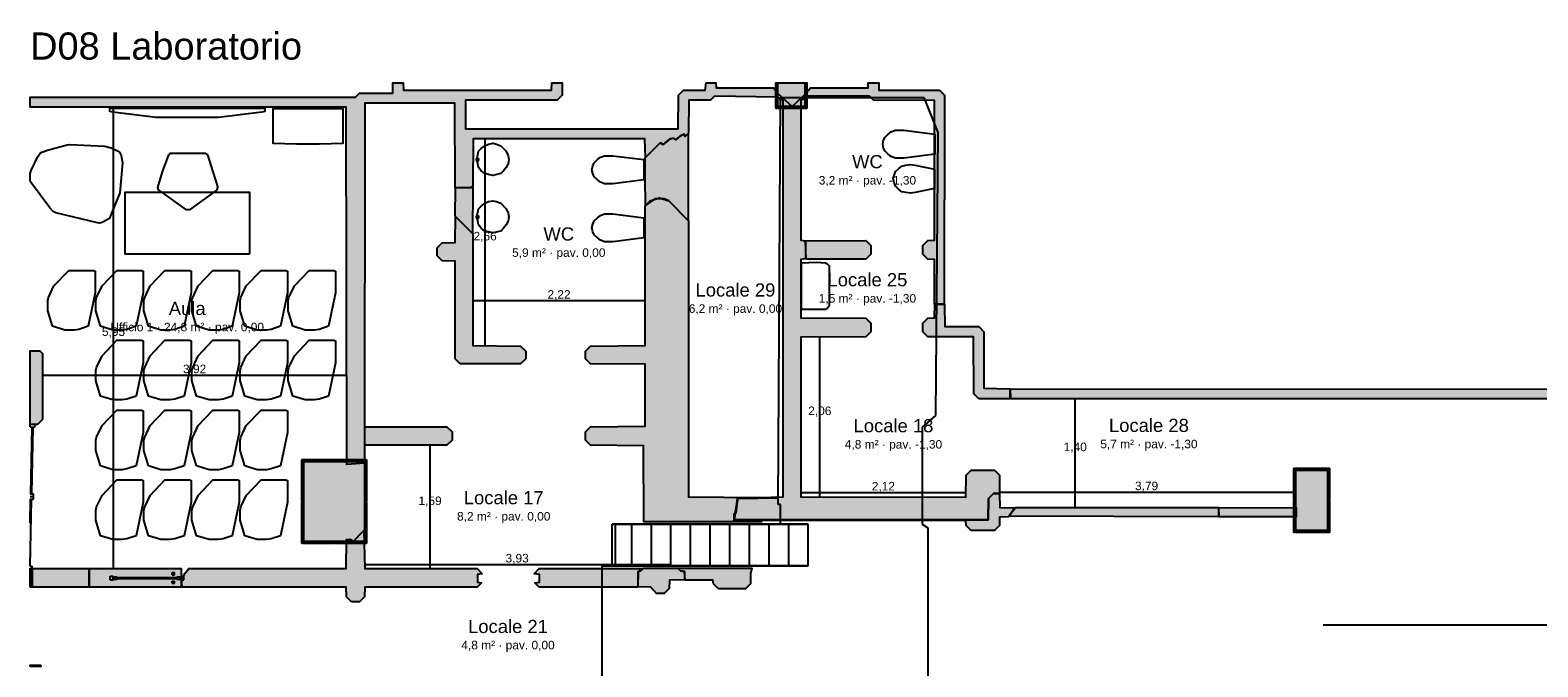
# Model space of a CAD drawing. Header units: millimetres. Extents: x -18533 to 137888, y -83624 to 7711.
# Tile 31 of 40: x 107475 to 126918, y -30991 to -22782. Entities that reach past the tile are written whole.
import ezdxf
from ezdxf.enums import TextEntityAlignment as Align

# ---------------------------------------------------------------- set-up
doc = ezdxf.new("R2010")
doc.units = ezdxf.units.MM
for name, color, linetype in [('A-ARREDI', 9, 'Continuous'), ('A-MISURE', 40, 'Continuous'), ('A-MURI-ESISTENTI', 7, 'Continuous'), ('A-MURI-NUOVI', 40, 'Continuous'), ('A-PARETI-VETRATE', 5, 'Continuous'), ('A-PILASTRI', 8, 'Continuous'), ('A-SCALE', 8, 'Continuous'), ('A-SOPPALCO-PROIEZIONE', 8, 'Continuous'), ('A-TESTI', 7, 'Continuous')]:
    doc.layers.add(name, color=color, linetype=linetype)
doc.styles.add('VISIO', font='arial.ttf')

msp = doc.modelspace()

# ---------------------------------------------------------------- hatches: boundary and pattern name
at = {"layer": 'A-MURI-ESISTENTI'}
for points in [[(112955, -24810), (112950, -23725), (111790, -23725), (111785, -28367), (111560, -28382), (111550, -23775), (107475, -23775), (107475, -23645), (111670, -23645), (111720, -23595), (112150, -23595), (112154, -23462), (112287, -23462), (112290, -23555), (114200, -23555), (114203, -23462), (114335, -23462), (114335, -23620), (114270, -23685), (113090, -23685), (113090, -24055), (115830, -24055), (115835, -23620), (115900, -23555), (116180, -23555), (116192, -23462), (116317, -23462), (116320, -23525), (117060, -23525), (117115, -23600), (117110, -23645), (116300, -23635), (116250, -23685), (115970, -23685), (115965, -24110), (115920, -24155), (115909, -24122), (115860, -24145), (115800, -24195), (115770, -24175), (115730, -24185), (115640, -24255), (115600, -24235), (115410, -24425), (115400, -24185), (113190, -24185), (113185, -24800), (113150, -24815), (112955, -24810)], [(119135, -26310), (119135, -25740), (119050, -25735), (118985, -25670), (118985, -25560), (119050, -25495), (119135, -25490), (119135, -23690), (118350, -23685), (118300, -23635), (117500, -23635), (117480, -23655), (117458, -23622), (117540, -23525), (118280, -23525), (118283, -23462), (118419, -23462), (118420, -23555), (119200, -23555), (119265, -23620), (119260, -26315), (119135, -26310)], [(116555, -29090), (116567, -29014), (116575, -29010), (116587, -28892), (116599, -28820), (117115, -28810), (116876, -28808), (117185, -28800), (117185, -23690), (117115, -23650), (117120, -23605), (117300, -23765), (117458, -23622), (117475, -23660), (117415, -23690), (117415, -25490), (117475, -25500), (117475, -25730), (117415, -25740), (117415, -26490), (118250, -26495), (118315, -26560), (118315, -26670), (118250, -26735), (117415, -26740), (117415, -28800), (119540, -28805), (119545, -28520), (119610, -28455), (119910, -28455), (119975, -28520), (119975, -28750), (119900, -28755), (119835, -28820), (119830, -29095), (116555, -29090)], [(116600, -28815), (116599, -28820), (116595, -28820), (116587, -28892), (116567, -29014), (116555, -29020), (116555, -29090), (116555, -29100), (116535, -29120), (115388, -29120), (115385, -28140), (114700, -28135), (114635, -28070), (114635, -27960), (114700, -27895), (115405, -27890), (115405, -27090), (114700, -27085), (114635, -27020), (114635, -26920), (114700, -26855), (115405, -26850), (115405, -25050), (115470, -24985), (115590, -24945), (115710, -24985), (115965, -25240), (115965, -28800), (116876, -28808), (116600, -28815)], [(113020, -27085), (112955, -27020), (112955, -25760), (112790, -25755), (112725, -25690), (112725, -25590), (112790, -25525), (112955, -25520), (112960, -25185), (113185, -25410), (113185, -26850), (113800, -26855), (113865, -26920), (113865, -27020), (113800, -27085), (113020, -27085)], [(117480, -25735), (117475, -25500), (118250, -25495), (118315, -25560), (118315, -25670), (118250, -25735), (117480, -25735)], [(119710, -27535), (119645, -27470), (119640, -26735), (119050, -26735), (118985, -26670), (118985, -26560), (119050, -26495), (119135, -26490), (119140, -26315), (119265, -26320), (119270, -26605), (119710, -26605), (119775, -26670), (119775, -27400), (120110, -27405), (120110, -27535), (119710, -27535)], [(107475, -27865), (107475, -26915), (107600, -26915), (107635, -26950), (107635, -27800), (107570, -27865), (107475, -27865)], [(132480, -27535), (132475, -27770), (132410, -27835), (131710, -27835), (131645, -27770), (131640, -27535), (120120, -27535), (120115, -27410), (131710, -27405), (131775, -27470), (131780, -27705), (132340, -27705), (132345, -27470), (132410, -27405), (132525, -27405), (132525, -27535), (132480, -27535)], [(111790, -28135), (111790, -27895), (112850, -27895), (112915, -27960), (112915, -28070), (112850, -28135), (111790, -28135)], [(119835, -28820), (119900, -28755), (119975, -28760), (119980, -28935), (120175, -28940), (120090, -29055), (119975, -29060), (119975, -29170), (119910, -29235), (119610, -29235), (119545, -29170), (119540, -29105), (116910, -29105), (116907, -29120), (116535, -29120), (116555, -29110), (116555, -29100), (116560, -29095), (119830, -29095), (119835, -28820)], [(116587, -28892), (116575, -29010), (116567, -29014), (116587, -28892)], [(116587, -28892), (116595, -28820), (116599, -28820), (116587, -28892)], [(116876, -28808), (117115, -28810), (116599, -28820), (116600, -28815), (116876, -28808)], [(122810, -29055), (122805, -28940), (123800, -28935), (123800, -29055), (122810, -29055)], [(116555, -29100), (116555, -29110), (116535, -29120), (116555, -29100)], [(116555, -29090), (116555, -29020), (116567, -29014), (116555, -29090)], [(119830, -29095), (116560, -29095), (116555, -29100), (116555, -29090), (119830, -29095)], [(111620, -30155), (111555, -30090), (111550, -29965), (109440, -29965), (109425, -29910), (109465, -29790), (109520, -29725), (111550, -29725), (111555, -29350), (111600, -29345), (111640, -29375), (111780, -29235), (111790, -29725), (113240, -29725), (113305, -29790), (113242, -29799), (113242, -29900), (113295, -29910), (113240, -29965), (111790, -29965), (111785, -30090), (111720, -30155), (111620, -30155)], [(114040, -29965), (113985, -29910), (114042, -29900), (114042, -29799), (113975, -29790), (114040, -29725), (115370, -29725), (115315, -29760), (115310, -29965), (114040, -29965)], [(115860, -29755), (115915, -29760), (115915, -29870), (115720, -29875), (115715, -29980), (115650, -30045), (115550, -30045), (115480, -29965), (115315, -29960), (115315, -29760), (115350, -29755), (115385, -29720), (115829, -29720), (115860, -29755)], [(116350, -29985), (116285, -29920), (116280, -29875), (115920, -29875), (115915, -29760), (115860, -29755), (115829, -29720), (116780, -29720), (116765, -29790), (116765, -29920), (116700, -29985), (116350, -29985)]]:
    msp.add_hatch(color=7, dxfattribs=at).paths.add_polyline_path(points)
at = {"layer": 'A-MURI-NUOVI'}
for points in [[(115710, -24985), (115650, -24955), (115530, -24955), (115410, -25045), (115405, -24680), (115405, -24430), (115600, -24235), (115640, -24255), (115730, -24185), (115770, -24175), (115800, -24195), (115860, -24145), (115909, -24122), (115920, -24155), (115960, -24115), (115960, -25235), (115710, -24985)], [(112955, -25180), (112960, -24815), (113185, -24810), (113180, -25405), (112955, -25180)], [(120095, -29050), (120180, -28935), (122800, -28935), (122800, -29055), (120095, -29050)], [(107475, -29965), (107475, -29725), (107500, -29725), (107500, -29965), (107475, -29965)], [(107500, -29965), (107500, -29725), (108234, -29725), (108234, -29965), (107500, -29965)], [(108234, -29725), (109421, -29725), (109421, -29965), (108234, -29965), (108234, -29725)]]:
    msp.add_hatch(color=40, dxfattribs=at).paths.add_polyline_path(points)
at = {"layer": 'A-PILASTRI'}
for points in [[(117108, -23791), (117094, -23791), (117090, -23787), (117090, -23462), (117108, -23462), (117108, -23791)], [(117466, -23765), (117116, -23765), (117116, -23462), (117466, -23462), (117466, -23765)], [(117474, -23462), (117492, -23462), (117492, -23787), (117488, -23791), (117474, -23791), (117474, -23462)], [(117466, -23773), (117466, -23787), (117462, -23791), (117120, -23791), (117116, -23787), (117116, -23773), (117466, -23773)], [(110997, -28857), (110983, -28857), (110979, -28853), (110979, -28323), (110983, -28319), (110997, -28319), (110997, -28857)], [(111005, -28337), (111005, -28323), (111009, -28319), (111388, -28319), (111392, -28323), (111392, -28337), (111005, -28337)], [(111785, -29375), (111005, -29375), (111005, -28345), (111785, -28345), (111785, -29375)], [(111398, -28337), (111398, -28323), (111402, -28319), (111781, -28319), (111785, -28323), (111785, -28337), (111398, -28337)], [(111793, -28319), (111807, -28319), (111811, -28323), (111811, -28853), (111807, -28857), (111793, -28857), (111793, -28319)], [(123787, -28842), (123773, -28842), (123769, -28838), (123769, -28433), (123773, -28429), (123787, -28429), (123787, -28842)], [(123795, -28447), (123795, -28433), (123799, -28429), (124201, -28429), (124205, -28433), (124205, -28447), (123795, -28447)], [(124205, -29235), (123795, -29235), (123795, -28455), (124205, -28455), (124205, -29235)], [(124213, -28429), (124227, -28429), (124231, -28433), (124231, -28838), (124227, -28842), (124213, -28842), (124213, -28429)], [(110997, -29401), (110983, -29401), (110979, -29397), (110979, -28867), (110983, -28863), (110997, -28863), (110997, -29401)], [(111793, -28863), (111807, -28863), (111811, -28867), (111811, -29397), (111807, -29401), (111793, -29401), (111793, -28863)], [(123787, -29261), (123773, -29261), (123769, -29257), (123769, -28852), (123773, -28848), (123787, -28848), (123787, -29261)], [(124213, -28848), (124227, -28848), (124231, -28852), (124231, -29257), (124227, -29261), (124213, -29261), (124213, -28848)], [(124205, -29243), (124205, -29257), (124201, -29261), (123799, -29261), (123795, -29257), (123795, -29243), (124205, -29243)], [(111392, -29383), (111392, -29397), (111388, -29401), (111009, -29401), (111005, -29397), (111005, -29383), (111392, -29383)], [(111785, -29383), (111785, -29397), (111781, -29401), (111402, -29401), (111398, -29397), (111398, -29383), (111785, -29383)], [(107475, -30987), (107475, -30969), (107607, -30969), (107611, -30973), (107611, -30987), (107475, -30987)]]:
    msp.add_hatch(color=8, dxfattribs=at).paths.add_polyline_path(points)

# ---------------------------------------------------------------- linework, layer by layer
at = {"layer": 'A-ARREDI'}
for p, q in [((113230, -24435), (113260, -24435)), ((113230, -24465), (113230, -24435)), ((113230, -24465), (113260, -24465)), ((113260, -24465), (113260, -24435)), ((113230, -25175), (113260, -25175)), ((113230, -25205), (113230, -25175)), ((113230, -25205), (113260, -25205)), ((113260, -25205), (113260, -25175))]:
    msp.add_line(p, q, dxfattribs=at)
for points in [[(110502, -23830), (110462, -23840), (109902, -23910), (109102, -23910), (108542, -23840), (108502, -23830), (108502, -23790), (110502, -23790), (110502, -23830)], [(110502, -23830), (110462, -23840), (109902, -23910), (109102, -23910), (108542, -23840), (108502, -23830), (108502, -23790), (110502, -23790), (110502, -23830)], [(110908, -24254), (110608, -24244), (110608, -23794), (111508, -23794), (111508, -24244), (111208, -24254), (110908, -24254)], [(110908, -24254), (110608, -24244), (110608, -23794), (111508, -23794), (111508, -24244), (111208, -24254), (110908, -24254)], [(119140, -24122), (119140, -24382), (118740, -24432), (118630, -24432), (118580, -24412), (118540, -24382), (118500, -24342), (118480, -24302), (118470, -24252), (118480, -24202), (118500, -24162), (118540, -24122), (118580, -24092), (118630, -24072), (118740, -24072), (119140, -24122)], [(108437, -24279), (108518, -24298), (108617, -24347), (108629, -24356), (108648, -24398), (108665, -24495), (108632, -24881), (108500, -25206), (108480, -25220), (108419, -25253), (108377, -25272), (108343, -25267), (107807, -25138), (107770, -25122), (107728, -25074), (107479, -24738), (107475, -24715), (107475, -24631), (107487, -24591), (107568, -24420), (107604, -24370), (107624, -24355), (107698, -24331), (107954, -24263), (107986, -24257), (108437, -24279)], [(108437, -24279), (108518, -24298), (108617, -24347), (108629, -24356), (108648, -24398), (108665, -24495), (108632, -24881), (108500, -25206), (108480, -25220), (108419, -25253), (108377, -25272), (108343, -25267), (107807, -25138), (107770, -25122), (107728, -25074), (107479, -24738), (107475, -24715), (107475, -24631), (107487, -24591), (107568, -24420), (107604, -24370), (107624, -24355), (107698, -24331), (107954, -24263), (107986, -24257), (108437, -24279)], [(113385, -24643), (113339, -24632), (113293, -24597), (113258, -24551), (113247, -24505), (113235, -24448), (113258, -24344), (113293, -24310), (113339, -24275), (113385, -24252), (113442, -24241), (113488, -24252), (113546, -24275), (113615, -24344), (113638, -24402), (113649, -24448), (113638, -24505), (113615, -24551), (113580, -24597), (113546, -24632), (113442, -24655), (113385, -24643)], [(109762, -24390), (109832, -24610), (109892, -24800), (109892, -24810), (109882, -24840), (109872, -24850), (109532, -25100), (109492, -25100), (109142, -24850), (109132, -24840), (109122, -24810), (109182, -24610), (109262, -24390), (109282, -24370), (109732, -24370), (109762, -24390)], [(109762, -24390), (109832, -24610), (109892, -24800), (109892, -24810), (109882, -24840), (109872, -24850), (109532, -25100), (109492, -25100), (109142, -24850), (109132, -24840), (109122, -24810), (109182, -24610), (109262, -24390), (109282, -24370), (109732, -24370), (109762, -24390)], [(115390, -24452), (115390, -24712), (114990, -24762), (114880, -24762), (114830, -24742), (114790, -24712), (114750, -24672), (114730, -24632), (114720, -24582), (114730, -24532), (114750, -24492), (114790, -24452), (114830, -24422), (114880, -24402), (114990, -24402), (115390, -24452)], [(118886, -24525), (119136, -24575), (119136, -24825), (118886, -24875), (118826, -24885), (118766, -24875), (118716, -24865), (118676, -24835), (118636, -24795), (118616, -24745), (118606, -24695), (118616, -24655), (118636, -24605), (118676, -24565), (118716, -24535), (118766, -24525), (118826, -24515), (118886, -24525)], [(110302, -25670), (108702, -25670), (108702, -24870), (110302, -24870), (110302, -25670)], [(110302, -25670), (108702, -25670), (108702, -24870), (110302, -24870), (110302, -25670)], [(113385, -25383), (113339, -25372), (113293, -25337), (113258, -25291), (113247, -25245), (113235, -25188), (113258, -25084), (113293, -25050), (113339, -25015), (113385, -24992), (113442, -24981), (113488, -24992), (113546, -25015), (113615, -25084), (113638, -25142), (113649, -25188), (113638, -25245), (113615, -25291), (113580, -25337), (113546, -25372), (113442, -25395), (113385, -25383)], [(115390, -25202), (115390, -25462), (114990, -25512), (114880, -25512), (114830, -25492), (114790, -25462), (114750, -25422), (114730, -25382), (114720, -25332), (114730, -25282), (114750, -25242), (114790, -25202), (114830, -25172), (114880, -25152), (114990, -25152), (115390, -25202)], [(117420, -25782), (117612, -25774), (117732, -25782), (117748, -25790), (117780, -25822), (117780, -26342), (117748, -26374), (117732, -26382), (117420, -26382), (117420, -25782)], [(107762, -26600), (107702, -26400), (107702, -26270), (107712, -26230), (107782, -26080), (107972, -25880), (108292, -25880), (108312, -25890), (108312, -26170), (108222, -26600), (108102, -26640), (108042, -26650), (107922, -26650), (107762, -26600)], [(107762, -26600), (107702, -26400), (107702, -26270), (107712, -26230), (107782, -26080), (107972, -25880), (108292, -25880), (108312, -25890), (108312, -26170), (108222, -26600), (108102, -26640), (108042, -26650), (107922, -26650), (107762, -26600)], [(108382, -26600), (108322, -26400), (108322, -26270), (108332, -26230), (108402, -26080), (108592, -25880), (108912, -25880), (108932, -25890), (108932, -26170), (108842, -26600), (108722, -26640), (108662, -26650), (108542, -26650), (108382, -26600)], [(108382, -26600), (108322, -26400), (108322, -26270), (108332, -26230), (108402, -26080), (108592, -25880), (108912, -25880), (108932, -25890), (108932, -26170), (108842, -26600), (108722, -26640), (108662, -26650), (108542, -26650), (108382, -26600)], [(109002, -26600), (108942, -26400), (108942, -26270), (108952, -26230), (109022, -26080), (109212, -25880), (109532, -25880), (109552, -25890), (109552, -26170), (109462, -26600), (109342, -26640), (109282, -26650), (109162, -26650), (109002, -26600)], [(109002, -26600), (108942, -26400), (108942, -26270), (108952, -26230), (109022, -26080), (109212, -25880), (109532, -25880), (109552, -25890), (109552, -26170), (109462, -26600), (109342, -26640), (109282, -26650), (109162, -26650), (109002, -26600)], [(109622, -26600), (109562, -26400), (109562, -26270), (109572, -26230), (109642, -26080), (109832, -25880), (110152, -25880), (110172, -25890), (110172, -26170), (110082, -26600), (109962, -26640), (109902, -26650), (109782, -26650), (109622, -26600)], [(109622, -26600), (109562, -26400), (109562, -26270), (109572, -26230), (109642, -26080), (109832, -25880), (110152, -25880), (110172, -25890), (110172, -26170), (110082, -26600), (109962, -26640), (109902, -26650), (109782, -26650), (109622, -26600)], [(110242, -26600), (110182, -26400), (110182, -26270), (110192, -26230), (110262, -26080), (110452, -25880), (110772, -25880), (110792, -25890), (110792, -26170), (110702, -26600), (110582, -26640), (110522, -26650), (110402, -26650), (110242, -26600)], [(110242, -26600), (110182, -26400), (110182, -26270), (110192, -26230), (110262, -26080), (110452, -25880), (110772, -25880), (110792, -25890), (110792, -26170), (110702, -26600), (110582, -26640), (110522, -26650), (110402, -26650), (110242, -26600)], [(110862, -26600), (110802, -26400), (110802, -26270), (110812, -26230), (110882, -26080), (111072, -25880), (111392, -25880), (111412, -25890), (111412, -26170), (111322, -26600), (111202, -26640), (111142, -26650), (111022, -26650), (110862, -26600)], [(110862, -26600), (110802, -26400), (110802, -26270), (110812, -26230), (110882, -26080), (111072, -25880), (111392, -25880), (111412, -25890), (111412, -26170), (111322, -26600), (111202, -26640), (111142, -26650), (111022, -26650), (110862, -26600)], [(108382, -27500), (108322, -27300), (108322, -27170), (108332, -27130), (108402, -26980), (108592, -26780), (108912, -26780), (108932, -26790), (108932, -27070), (108842, -27500), (108722, -27540), (108662, -27550), (108542, -27550), (108382, -27500)], [(108382, -27500), (108322, -27300), (108322, -27170), (108332, -27130), (108402, -26980), (108592, -26780), (108912, -26780), (108932, -26790), (108932, -27070), (108842, -27500), (108722, -27540), (108662, -27550), (108542, -27550), (108382, -27500)], [(109002, -27500), (108942, -27300), (108942, -27170), (108952, -27130), (109022, -26980), (109212, -26780), (109532, -26780), (109552, -26790), (109552, -27070), (109462, -27500), (109342, -27540), (109282, -27550), (109162, -27550), (109002, -27500)], [(109002, -27500), (108942, -27300), (108942, -27170), (108952, -27130), (109022, -26980), (109212, -26780), (109532, -26780), (109552, -26790), (109552, -27070), (109462, -27500), (109342, -27540), (109282, -27550), (109162, -27550), (109002, -27500)], [(109622, -27500), (109562, -27300), (109562, -27170), (109572, -27130), (109642, -26980), (109832, -26780), (110152, -26780), (110172, -26790), (110172, -27070), (110082, -27500), (109962, -27540), (109902, -27550), (109782, -27550), (109622, -27500)], [(109622, -27500), (109562, -27300), (109562, -27170), (109572, -27130), (109642, -26980), (109832, -26780), (110152, -26780), (110172, -26790), (110172, -27070), (110082, -27500), (109962, -27540), (109902, -27550), (109782, -27550), (109622, -27500)], [(110242, -27500), (110182, -27300), (110182, -27170), (110192, -27130), (110262, -26980), (110452, -26780), (110772, -26780), (110792, -26790), (110792, -27070), (110702, -27500), (110582, -27540), (110522, -27550), (110402, -27550), (110242, -27500)], [(110242, -27500), (110182, -27300), (110182, -27170), (110192, -27130), (110262, -26980), (110452, -26780), (110772, -26780), (110792, -26790), (110792, -27070), (110702, -27500), (110582, -27540), (110522, -27550), (110402, -27550), (110242, -27500)], [(110862, -27500), (110802, -27300), (110802, -27170), (110812, -27130), (110882, -26980), (111072, -26780), (111392, -26780), (111412, -26790), (111412, -27070), (111322, -27500), (111202, -27540), (111142, -27550), (111022, -27550), (110862, -27500)], [(110862, -27500), (110802, -27300), (110802, -27170), (110812, -27130), (110882, -26980), (111072, -26780), (111392, -26780), (111412, -26790), (111412, -27070), (111322, -27500), (111202, -27540), (111142, -27550), (111022, -27550), (110862, -27500)], [(108382, -28400), (108322, -28200), (108322, -28070), (108332, -28030), (108402, -27880), (108592, -27680), (108912, -27680), (108932, -27690), (108932, -27970), (108842, -28400), (108722, -28440), (108662, -28450), (108542, -28450), (108382, -28400)], [(108382, -28400), (108322, -28200), (108322, -28070), (108332, -28030), (108402, -27880), (108592, -27680), (108912, -27680), (108932, -27690), (108932, -27970), (108842, -28400), (108722, -28440), (108662, -28450), (108542, -28450), (108382, -28400)], [(109002, -28400), (108942, -28200), (108942, -28070), (108952, -28030), (109022, -27880), (109212, -27680), (109532, -27680), (109552, -27690), (109552, -27970), (109462, -28400), (109342, -28440), (109282, -28450), (109162, -28450), (109002, -28400)], [(109002, -28400), (108942, -28200), (108942, -28070), (108952, -28030), (109022, -27880), (109212, -27680), (109532, -27680), (109552, -27690), (109552, -27970), (109462, -28400), (109342, -28440), (109282, -28450), (109162, -28450), (109002, -28400)], [(109622, -28400), (109562, -28200), (109562, -28070), (109572, -28030), (109642, -27880), (109832, -27680), (110152, -27680), (110172, -27690), (110172, -27970), (110082, -28400), (109962, -28440), (109902, -28450), (109782, -28450), (109622, -28400)], [(109622, -28400), (109562, -28200), (109562, -28070), (109572, -28030), (109642, -27880), (109832, -27680), (110152, -27680), (110172, -27690), (110172, -27970), (110082, -28400), (109962, -28440), (109902, -28450), (109782, -28450), (109622, -28400)], [(110242, -28400), (110182, -28200), (110182, -28070), (110192, -28030), (110262, -27880), (110452, -27680), (110772, -27680), (110792, -27690), (110792, -27970), (110702, -28400), (110582, -28440), (110522, -28450), (110402, -28450), (110242, -28400)], [(110242, -28400), (110182, -28200), (110182, -28070), (110192, -28030), (110262, -27880), (110452, -27680), (110772, -27680), (110792, -27690), (110792, -27970), (110702, -28400), (110582, -28440), (110522, -28450), (110402, -28450), (110242, -28400)], [(108382, -29300), (108322, -29100), (108322, -28970), (108332, -28930), (108402, -28780), (108592, -28580), (108912, -28580), (108932, -28590), (108932, -28870), (108842, -29300), (108722, -29340), (108662, -29350), (108542, -29350), (108382, -29300)], [(108382, -29300), (108322, -29100), (108322, -28970), (108332, -28930), (108402, -28780), (108592, -28580), (108912, -28580), (108932, -28590), (108932, -28870), (108842, -29300), (108722, -29340), (108662, -29350), (108542, -29350), (108382, -29300)], [(109002, -29300), (108942, -29100), (108942, -28970), (108952, -28930), (109022, -28780), (109212, -28580), (109532, -28580), (109552, -28590), (109552, -28870), (109462, -29300), (109342, -29340), (109282, -29350), (109162, -29350), (109002, -29300)], [(109002, -29300), (108942, -29100), (108942, -28970), (108952, -28930), (109022, -28780), (109212, -28580), (109532, -28580), (109552, -28590), (109552, -28870), (109462, -29300), (109342, -29340), (109282, -29350), (109162, -29350), (109002, -29300)], [(109622, -29300), (109562, -29100), (109562, -28970), (109572, -28930), (109642, -28780), (109832, -28580), (110152, -28580), (110172, -28590), (110172, -28870), (110082, -29300), (109962, -29340), (109902, -29350), (109782, -29350), (109622, -29300)], [(109622, -29300), (109562, -29100), (109562, -28970), (109572, -28930), (109642, -28780), (109832, -28580), (110152, -28580), (110172, -28590), (110172, -28870), (110082, -29300), (109962, -29340), (109902, -29350), (109782, -29350), (109622, -29300)], [(110242, -29300), (110182, -29100), (110182, -28970), (110192, -28930), (110262, -28780), (110452, -28580), (110772, -28580), (110792, -28590), (110792, -28870), (110702, -29300), (110582, -29340), (110522, -29350), (110402, -29350), (110242, -29300)], [(110242, -29300), (110182, -29100), (110182, -28970), (110192, -28930), (110262, -28780), (110452, -28580), (110772, -28580), (110792, -28590), (110792, -28870), (110702, -29300), (110582, -29340), (110522, -29350), (110402, -29350), (110242, -29300)]]:
    msp.add_lwpolyline(points, close=True, dxfattribs=at)
at = {"layer": 'A-MISURE'}
for p, q in [((108550, -29724), (108550, -23776)), ((113342, -26850), (113342, -24186)), ((113186, -26270), (115404, -26270)), ((117658, -28800), (117658, -26740)), ((107636, -27230), (111556, -27230)), ((120952, -28934), (120952, -27536)), ((112632, -29724), (112632, -28136)), ((117416, -28742), (119540, -28742)), ((119976, -28738), (123768, -28738)), ((111790, -29670), (115720, -29670)), ((124150, -30450), (137888, -30450))]:
    msp.add_line(p, q, dxfattribs=at)
at = {"layer": 'A-MURI-ESISTENTI'}
for points in [[(112955, -24810), (112950, -23725), (111790, -23725), (111785, -28367), (111560, -28382), (111550, -23775), (107475, -23775), (107475, -23645), (111670, -23645), (111720, -23595), (112150, -23595), (112154, -23462), (112287, -23462), (112290, -23555), (114200, -23555), (114203, -23462), (114335, -23462), (114335, -23620), (114270, -23685), (113090, -23685), (113090, -24055), (115830, -24055), (115835, -23620), (115900, -23555), (116180, -23555), (116192, -23462), (116317, -23462), (116320, -23525), (117060, -23525), (117115, -23600), (117110, -23645), (116300, -23635), (116250, -23685), (115970, -23685), (115965, -24110), (115920, -24155), (115909, -24122), (115860, -24145), (115800, -24195), (115770, -24175), (115730, -24185), (115640, -24255), (115600, -24235), (115410, -24425), (115400, -24185), (113190, -24185), (113185, -24800), (113150, -24815), (112955, -24810)], [(119135, -26310), (119135, -25740), (119050, -25735), (118985, -25670), (118985, -25560), (119050, -25495), (119135, -25490), (119135, -23690), (118350, -23685), (118300, -23635), (117500, -23635), (117480, -23655), (117458, -23622), (117540, -23525), (118280, -23525), (118283, -23462), (118419, -23462), (118420, -23555), (119200, -23555), (119265, -23620), (119260, -26315), (119135, -26310)], [(116555, -29090), (116567, -29014), (116575, -29010), (116587, -28892), (116599, -28820), (117115, -28810), (116876, -28808), (117185, -28800), (117185, -23690), (117115, -23650), (117120, -23605), (117300, -23765), (117458, -23622), (117475, -23660), (117415, -23690), (117415, -25490), (117475, -25500), (117475, -25730), (117415, -25740), (117415, -26490), (118250, -26495), (118315, -26560), (118315, -26670), (118250, -26735), (117415, -26740), (117415, -28800), (119540, -28805), (119545, -28520), (119610, -28455), (119910, -28455), (119975, -28520), (119975, -28750), (119900, -28755), (119835, -28820), (119830, -29095), (116555, -29090)], [(116600, -28815), (116599, -28820), (116595, -28820), (116587, -28892), (116567, -29014), (116555, -29020), (116555, -29090), (116555, -29100), (116535, -29120), (115388, -29120), (115385, -28140), (114700, -28135), (114635, -28070), (114635, -27960), (114700, -27895), (115405, -27890), (115405, -27090), (114700, -27085), (114635, -27020), (114635, -26920), (114700, -26855), (115405, -26850), (115405, -25050), (115470, -24985), (115590, -24945), (115710, -24985), (115965, -25240), (115965, -28800), (116876, -28808), (116600, -28815)], [(113020, -27085), (112955, -27020), (112955, -25760), (112790, -25755), (112725, -25690), (112725, -25590), (112790, -25525), (112955, -25520), (112960, -25185), (113185, -25410), (113185, -26850), (113800, -26855), (113865, -26920), (113865, -27020), (113800, -27085), (113020, -27085)], [(117480, -25735), (117475, -25500), (118250, -25495), (118315, -25560), (118315, -25670), (118250, -25735), (117480, -25735)], [(119710, -27535), (119645, -27470), (119640, -26735), (119050, -26735), (118985, -26670), (118985, -26560), (119050, -26495), (119135, -26490), (119140, -26315), (119265, -26320), (119270, -26605), (119710, -26605), (119775, -26670), (119775, -27400), (120110, -27405), (120110, -27535), (119710, -27535)], [(107475, -27865), (107475, -26915), (107600, -26915), (107635, -26950), (107635, -27800), (107570, -27865), (107475, -27865)], [(132480, -27535), (132475, -27770), (132410, -27835), (131710, -27835), (131645, -27770), (131640, -27535), (120120, -27535), (120115, -27410), (131710, -27405), (131775, -27470), (131780, -27705), (132340, -27705), (132345, -27470), (132410, -27405), (132525, -27405), (132525, -27535), (132480, -27535)], [(111790, -28135), (111790, -27895), (112850, -27895), (112915, -27960), (112915, -28070), (112850, -28135), (111790, -28135)], [(119835, -28820), (119900, -28755), (119975, -28760), (119980, -28935), (120175, -28940), (120090, -29055), (119975, -29060), (119975, -29170), (119910, -29235), (119610, -29235), (119545, -29170), (119540, -29105), (116910, -29105), (116907, -29120), (116535, -29120), (116555, -29110), (116555, -29100), (116560, -29095), (119830, -29095), (119835, -28820)], [(116587, -28892), (116575, -29010), (116567, -29014), (116587, -28892)], [(116587, -28892), (116595, -28820), (116599, -28820), (116587, -28892)], [(116876, -28808), (117115, -28810), (116599, -28820), (116600, -28815), (116876, -28808)], [(122810, -29055), (122805, -28940), (123800, -28935), (123800, -29055), (122810, -29055)], [(116555, -29100), (116555, -29110), (116535, -29120), (116555, -29100)], [(116555, -29090), (116555, -29020), (116567, -29014), (116555, -29090)], [(119830, -29095), (116560, -29095), (116555, -29100), (116555, -29090), (119830, -29095)], [(111620, -30155), (111555, -30090), (111550, -29965), (109440, -29965), (109425, -29910), (109465, -29790), (109520, -29725), (111550, -29725), (111555, -29350), (111600, -29345), (111640, -29375), (111780, -29235), (111790, -29725), (113240, -29725), (113305, -29790), (113242, -29799), (113242, -29900), (113295, -29910), (113240, -29965), (111790, -29965), (111785, -30090), (111720, -30155), (111620, -30155)], [(114040, -29965), (113985, -29910), (114042, -29900), (114042, -29799), (113975, -29790), (114040, -29725), (115370, -29725), (115315, -29760), (115310, -29965), (114040, -29965)], [(115860, -29755), (115915, -29760), (115915, -29870), (115720, -29875), (115715, -29980), (115650, -30045), (115550, -30045), (115480, -29965), (115315, -29960), (115315, -29760), (115350, -29755), (115385, -29720), (115829, -29720), (115860, -29755)], [(116350, -29985), (116285, -29920), (116280, -29875), (115920, -29875), (115915, -29760), (115860, -29755), (115829, -29720), (116780, -29720), (116765, -29790), (116765, -29920), (116700, -29985), (116350, -29985)]]:
    msp.add_lwpolyline(points, close=True, dxfattribs=at)
at = {"layer": 'A-MURI-NUOVI'}
for points in [[(115710, -24985), (115650, -24955), (115530, -24955), (115410, -25045), (115405, -24680), (115405, -24430), (115600, -24235), (115640, -24255), (115730, -24185), (115770, -24175), (115800, -24195), (115860, -24145), (115909, -24122), (115920, -24155), (115960, -24115), (115960, -25235), (115710, -24985)], [(112955, -25180), (112960, -24815), (113185, -24810), (113180, -25405), (112955, -25180)], [(120095, -29050), (120180, -28935), (122800, -28935), (122800, -29055), (120095, -29050)], [(107475, -29965), (107475, -29725), (107500, -29725), (107500, -29965), (107475, -29965)], [(107500, -29965), (107500, -29725), (108234, -29725), (108234, -29965), (107500, -29965)], [(108234, -29725), (109421, -29725), (109421, -29965), (108234, -29965), (108234, -29725)]]:
    msp.add_lwpolyline(points, close=True, dxfattribs=at)
at = {"layer": 'A-PARETI-VETRATE'}
for p, q in [((107475, -27898), (107476, -27864)), ((107475, -27898), (107537, -27899)), ((107476, -27864), (107538, -27865)), ((107483, -28761), (107500, -27899)), ((107495, -28761), (107512, -27899)), ((107500, -27899), (107512, -27899)), ((107537, -27899), (107538, -27865)), ((107475, -28761), (107520, -28761)), ((107483, -28761), (107495, -28761)), ((107519, -28795), (107520, -28761)), ((107475, -28795), (107519, -28795)), ((107475, -28795), (107519, -28795)), ((107475, -28828), (107518, -28829)), ((107475, -29138), (107481, -28829)), ((107476, -29691), (107494, -28829)), ((107481, -28829), (107494, -28829)), ((107518, -28829), (107519, -28795)), ((107475, -29691), (107501, -29691)), ((107475, -29691), (107476, -29691)), ((107475, -29725), (107500, -29725)), ((107500, -29725), (107501, -29691)), ((108505, -29820), (108545, -29820)), ((108505, -29870), (108505, -29820)), ((108505, -29870), (108545, -29870)), ((108545, -29870), (108545, -29820)), ((108549, -29829), (108594, -29829)), ((108549, -29861), (108549, -29829)), ((108549, -29861), (108594, -29861)), ((108594, -29861), (108594, -29829)), ((108594, -29840), (109366, -29840)), ((108594, -29850), (108594, -29840)), ((108594, -29850), (109366, -29850)), ((109307, -29776), (109335, -29776)), ((109307, -29804), (109307, -29776)), ((109307, -29804), (109335, -29804)), ((109307, -29886), (109335, -29886)), ((109307, -29914), (109307, -29886)), ((109307, -29914), (109335, -29914)), ((109335, -29804), (109335, -29776)), ((109335, -29914), (109335, -29886)), ((109366, -29829), (109411, -29829)), ((109366, -29861), (109366, -29829)), ((109366, -29850), (109366, -29840)), ((109366, -29861), (109411, -29861)), ((109411, -29861), (109411, -29829)), ((109415, -29820), (109455, -29820)), ((109415, -29870), (109415, -29820)), ((109415, -29870), (109455, -29870)), ((109455, -29870), (109455, -29820))]:
    msp.add_line(p, q, dxfattribs=at)
at = {"layer": 'A-PILASTRI'}
for points in [[(117108, -23791), (117094, -23791), (117090, -23787), (117090, -23462), (117108, -23462), (117108, -23791)], [(117466, -23765), (117116, -23765), (117116, -23462), (117466, -23462), (117466, -23765)], [(117474, -23462), (117492, -23462), (117492, -23787), (117488, -23791), (117474, -23791), (117474, -23462)], [(117466, -23773), (117466, -23787), (117462, -23791), (117120, -23791), (117116, -23787), (117116, -23773), (117466, -23773)], [(110997, -28857), (110983, -28857), (110979, -28853), (110979, -28323), (110983, -28319), (110997, -28319), (110997, -28857)], [(111005, -28337), (111005, -28323), (111009, -28319), (111388, -28319), (111392, -28323), (111392, -28337), (111005, -28337)], [(111785, -29375), (111005, -29375), (111005, -28345), (111785, -28345), (111785, -29375)], [(111398, -28337), (111398, -28323), (111402, -28319), (111781, -28319), (111785, -28323), (111785, -28337), (111398, -28337)], [(111793, -28319), (111807, -28319), (111811, -28323), (111811, -28853), (111807, -28857), (111793, -28857), (111793, -28319)], [(123787, -28842), (123773, -28842), (123769, -28838), (123769, -28433), (123773, -28429), (123787, -28429), (123787, -28842)], [(123795, -28447), (123795, -28433), (123799, -28429), (124201, -28429), (124205, -28433), (124205, -28447), (123795, -28447)], [(124205, -29235), (123795, -29235), (123795, -28455), (124205, -28455), (124205, -29235)], [(124213, -28429), (124227, -28429), (124231, -28433), (124231, -28838), (124227, -28842), (124213, -28842), (124213, -28429)], [(110997, -29401), (110983, -29401), (110979, -29397), (110979, -28867), (110983, -28863), (110997, -28863), (110997, -29401)], [(111793, -28863), (111807, -28863), (111811, -28867), (111811, -29397), (111807, -29401), (111793, -29401), (111793, -28863)], [(123787, -29261), (123773, -29261), (123769, -29257), (123769, -28852), (123773, -28848), (123787, -28848), (123787, -29261)], [(124213, -28848), (124227, -28848), (124231, -28852), (124231, -29257), (124227, -29261), (124213, -29261), (124213, -28848)], [(124205, -29243), (124205, -29257), (124201, -29261), (123799, -29261), (123795, -29257), (123795, -29243), (124205, -29243)], [(111392, -29383), (111392, -29397), (111388, -29401), (111009, -29401), (111005, -29397), (111005, -29383), (111392, -29383)], [(111785, -29383), (111785, -29397), (111781, -29401), (111402, -29401), (111398, -29397), (111398, -29383), (111785, -29383)], [(107475, -30987), (107475, -30969), (107607, -30969), (107611, -30973), (107611, -30987), (107475, -30987)]]:
    msp.add_lwpolyline(points, close=True, dxfattribs=at)
at = {"layer": 'A-SCALE'}
for p, q in [((114980, -29150), (115233, -29150)), ((115022, -29150), (114980, -29150)), ((114980, -29690), (114980, -29150)), ((114980, -29690), (114980, -29150)), ((117510, -29150), (115022, -29150)), ((115022, -29690), (115022, -29150)), ((115233, -29150), (115486, -29150)), ((115233, -29690), (115233, -29150)), ((115233, -29690), (115233, -29150)), ((115486, -29150), (115739, -29150)), ((115486, -29690), (115486, -29150)), ((115486, -29690), (115486, -29150)), ((115739, -29150), (115992, -29150)), ((115739, -29690), (115739, -29150)), ((115739, -29690), (115739, -29150)), ((115992, -29150), (116245, -29150)), ((115992, -29690), (115992, -29150)), ((115992, -29690), (115992, -29150)), ((116245, -29150), (116498, -29150)), ((116245, -29690), (116245, -29150)), ((116245, -29690), (116245, -29150)), ((116498, -29150), (116751, -29150)), ((116498, -29690), (116498, -29150)), ((116498, -29690), (116498, -29150)), ((116751, -29150), (117004, -29150)), ((116751, -29690), (116751, -29150)), ((116751, -29690), (116751, -29150)), ((117004, -29150), (117257, -29150)), ((117004, -29690), (117004, -29150)), ((117004, -29690), (117004, -29150)), ((117257, -29150), (117510, -29150)), ((117257, -29690), (117257, -29150)), ((117257, -29690), (117257, -29150)), ((117510, -29690), (117510, -29150)), ((117510, -29690), (117510, -29150)), ((117510, -29690), (117510, -29150)), ((114980, -29690), (115233, -29690)), ((115022, -29690), (114980, -29690)), ((117510, -29690), (115022, -29690)), ((115233, -29690), (115486, -29690)), ((115486, -29690), (115739, -29690)), ((115739, -29690), (115992, -29690)), ((115992, -29690), (116245, -29690)), ((116245, -29690), (116498, -29690)), ((116498, -29690), (116751, -29690)), ((116751, -29690), (117004, -29690)), ((117004, -29690), (117257, -29690)), ((117257, -29690), (117510, -29690))]:
    msp.add_line(p, q, dxfattribs=at)
at = {"layer": 'A-SOPPALCO-PROIEZIONE'}
for p, q in [((117121, -28900), (117150, -23650)), ((117121, -28900), (117150, -23650)), ((117150, -23650), (119000, -23650)), ((117150, -23650), (119000, -23650)), ((119000, -23650), (119180, -24100)), ((119000, -23650), (119180, -24100)), ((119180, -24100), (119150, -27750)), ((119180, -24100), (119150, -27750)), ((119150, -27750), (118980, -27900)), ((119150, -27750), (118980, -27900)), ((118980, -27900), (118980, -29150)), ((118980, -27900), (118980, -29150)), ((117150, -28900), (117121, -28900)), ((117150, -28900), (117121, -28900)), ((117150, -29150), (117150, -28900)), ((117150, -29150), (117150, -28900)), ((117510, -29150), (117150, -29150)), ((117510, -29150), (117150, -29150)), ((117510, -29690), (117510, -29150)), ((117510, -29690), (117510, -29150)), ((118980, -29150), (119050, -29200)), ((118980, -29150), (119050, -29200)), ((119050, -29200), (119050, -31500)), ((119050, -29200), (119050, -31500)), ((114850, -31500), (114850, -29690)), ((114850, -29690), (117100, -29690)), ((114850, -29690), (117100, -29690)), ((114850, -31500), (114850, -29690)), ((117100, -29690), (117150, -29690)), ((117100, -29690), (117150, -29690)), ((117150, -29690), (117510, -29690)), ((117150, -29690), (117510, -29690))]:
    msp.add_line(p, q, dxfattribs=at)

# ---------------------------------------------------------------- texts
at = {"layer": 'A-MISURE', "style": 'VISIO'}
for s, p in [('2,66', (113342, -25438)), ('2,22', (114295, -26190)), ('5,95', (108550, -26670)), ('3,92', (109596, -27150)), ('2,06', (117658, -27690)), ('1,40', (120952, -28155)), ('2,12', (118478, -28662)), ('3,79', (121872, -28658)), ('1,59', (112632, -28850)), ('3,93', (113755, -29590))]:
    msp.add_text(s, height=110, dxfattribs=at).set_placement(p, align=Align.MIDDLE_CENTER)
at = {"layer": 'A-TESTI', "style": 'VISIO'}
msp.add_text('D08 Laboratorio', height=350, dxfattribs=at).set_placement((107475, -23162))
for s, height, p in [('WC', 170, (118272, -24478)), ('3,2 m² · pav. -1,30', 110, (118272, -24718)), ('WC', 170, (114292, -25410)), ('5,9 m² · pav. 0,00', 110, (114292, -25650)), ('Locale 29', 170, (116570, -26132)), ('Locale 25', 170, (118272, -26000)), ('1,5 m² · pav. -1,30', 110, (118272, -26240)), ('Aula', 170, (109500, -26370)), ('6,2 m² · pav. 0,00', 110, (116570, -26372)), ('Ufficio 1 · 24,8 m² · pav. 0,00', 110, (109500, -26610)), ('Locale 18', 170, (118608, -27882)), ('Locale 28', 170, (121902, -27878)), ('4,8 m² · pav. -1,30', 110, (118608, -28122)), ('5,7 m² · pav. -1,30', 110, (121902, -28118)), ('Locale 17', 170, (113582, -28810)), ('8,2 m² · pav. 0,00', 110, (113582, -29050)), ('Locale 21', 170, (113637, -30470)), ('4,8 m² · pav. 0,00', 110, (113637, -30710))]:
    msp.add_text(s, height=height, dxfattribs=at).set_placement(p, align=Align.MIDDLE_CENTER)

doc.saveas('drawing.dxf')
